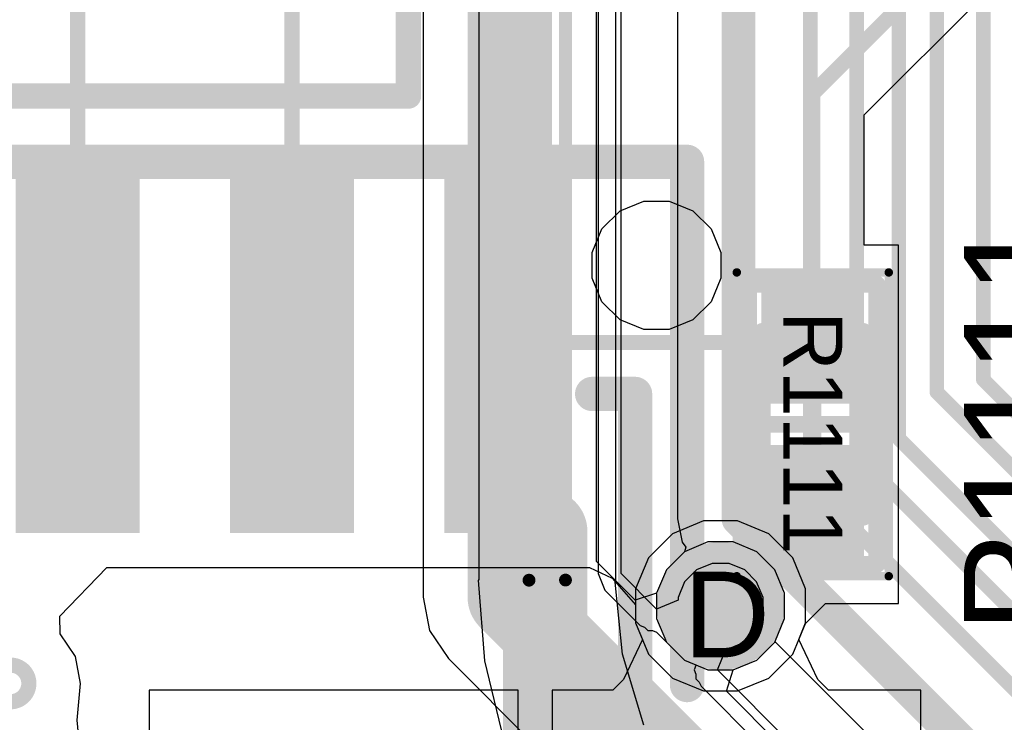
# Model space of a CAD drawing. Header units: inches. Extents: x -6 to 11.2, y -2.2 to 8.3.
# Tile 137 of 256: x 2.553 to 2.783, y 0.651 to 0.815. Entities that reach past the tile are written whole.
import ezdxf

# ---------------------------------------------------------------- set-up
doc = ezdxf.new("R2010")
doc.units = ezdxf.units.IN
doc.header["$MEASUREMENT"] = 0
for name, color, linetype in [('Board Layer Stack Bottom Overlay', 54, 'Continuous'), ('Drill Drawing', 1, 'Continuous'), ('Layer  6- Inner', 156, 'Continuous'), ('Layer 1- Top', 1, 'Continuous'), ('Layer 2- GND', 16, 'Continuous'), ('Layer 3- Inner', 16, 'Continuous'), ('Layer 4- Inner', 76, 'Continuous'), ('Layer 5- Inner', 90, 'Continuous'), ('Layer 8- Bottom', 5, 'Continuous'), ('Top Comp Body -Top13)-Comp Body -Bot14)', 56, 'Continuous'), ('Top Comp Outline -Top11)-Comp Outline -Bot12)', 56, 'Continuous'), ('Top Courtyard -Top15)-Courtyard -Bot16)', 56, 'Continuous'), ('Top Overlay', 2, 'Continuous'), ('Top Paste', 8, 'Continuous'), ('Top Solder', 216, 'Continuous'), ('Via Holes', 16, 'Continuous')]:
    doc.layers.add(name, color=color, linetype=linetype)
doc.styles.add('Arial', font='txt', dxfattribs={"height": 0.2})

# ---------------------------------------------------------------- blocks, each defined once
blk = doc.blocks.new('SOIC_8___M_______28')
at = {"layer": 'Layer 1- Top'}
for points in [[(-0.0875, -0.1545), (-0.0875, -0.0695), (-0.0625, -0.0695), (-0.0625, -0.1545)], [(-0.0375, -0.1545), (-0.0375, -0.0695), (-0.0125, -0.0695), (-0.0125, -0.1545)], [(0.0125, -0.1545), (0.0125, -0.0695), (0.0375, -0.0695), (0.0375, -0.1545)]]:
    blk.add_hatch(color=7, dxfattribs=at).paths.add_polyline_path(points)
at = {"layer": 'Top Paste'}
for points in [[(-0.0875, -0.1545), (-0.0875, -0.0695), (-0.0625, -0.0695), (-0.0625, -0.1545)], [(-0.0375, -0.1545), (-0.0375, -0.0695), (-0.0125, -0.0695), (-0.0125, -0.1545)], [(0.0125, -0.1545), (0.0125, -0.0695), (0.0375, -0.0695), (0.0375, -0.1545)]]:
    blk.add_hatch(color=8, dxfattribs=at).paths.add_polyline_path(points)
at = {"layer": 'Top Solder'}
for points in [[(-0.08947, -0.15647), (-0.08947, -0.06753), (-0.06053, -0.06753), (-0.06053, -0.15647)], [(-0.03947, -0.15647), (-0.03947, -0.06753), (-0.01053, -0.06753), (-0.01053, -0.15647)], [(0.01053, -0.15647), (0.01053, -0.06753), (0.03947, -0.06753), (0.03947, -0.15647)]]:
    blk.add_hatch(color=216, dxfattribs=at).paths.add_polyline_path(points)
at = {"layer": 'Top Overlay'}
for p, q in [((-0.1185, -0.11728), (-0.11298, -0.115)), ((-0.11298, -0.115), (-0.11, -0.115)), ((-0.11, -0.115), (-0.10702, -0.115)), ((-0.10702, -0.115), (-0.1015, -0.11728)), ((-0.12272, -0.1215), (-0.1185, -0.11728)), ((-0.1015, -0.11728), (-0.09728, -0.1215)), ((-0.125, -0.12702), (-0.12272, -0.1215)), ((-0.09728, -0.1215), (-0.095, -0.12702)), ((-0.125, -0.13298), (-0.125, -0.12702)), ((-0.095, -0.12702), (-0.095, -0.13298)), ((-0.12272, -0.1385), (-0.125, -0.13298)), ((-0.095, -0.13298), (-0.09728, -0.1385)), ((-0.1185, -0.14272), (-0.12272, -0.1385)), ((-0.09728, -0.1385), (-0.1015, -0.14272)), ((-0.11298, -0.145), (-0.1185, -0.14272)), ((-0.1015, -0.14272), (-0.10702, -0.145)), ((-0.11, -0.145), (-0.11298, -0.145)), ((-0.11, -0.145), (-0.11, -0.145)), ((-0.10702, -0.145), (-0.11, -0.145))]:
    blk.add_line(p, q, dxfattribs=at)
for points in [[(-0.105, 0.1, 0.008, 0.008, 0), (-0.105, -0.1, 0.008, 0.008, 0)], [(-0.095, -0.1, 0.008, 0.008, 0), (-0.105, -0.1, 0.008, 0.008, 0)]]:
    blk.add_lwpolyline(points, format="xyseb", dxfattribs=at)
for points in [[(-0.107, -0.1, 0.004, 0.004, 1), (-0.103, -0.1, 0.004, 0.004, 1)], [(-0.107, -0.1, 0.004, 0.004, 1), (-0.103, -0.1, 0.004, 0.004, 1)], [(-0.097, -0.1, 0.004, 0.004, 1), (-0.093, -0.1, 0.004, 0.004, 1)]]:
    blk.add_lwpolyline(points, format="xyseb", close=True, dxfattribs=at)
blk = doc.blocks.new('DO1813_B_88')
at = {"layer": 'Board Layer Stack Bottom Overlay'}
for points in [[(0.18504, -0.15748, 0.00591, 0.00591, 0), (0.18504, 0.15748, 0.00591, 0.00591, 0)], [(-0.18504, -0.15748, 0.00591, 0.00591, 0), (0.18504, -0.15748, 0.00591, 0.00591, 0)]]:
    blk.add_lwpolyline(points, format="xyseb", dxfattribs=at)
blk.add_lwpolyline([(0.18356, -0.15748, 0.00295, 0.00295, 1), (0.18652, -0.15748, 0.00295, 0.00295, 1)], format="xyseb", close=True, dxfattribs=at)
blk.add_lwpolyline([(0.18356, -0.15748, 0.00295, 0.00295, 1), (0.18652, -0.15748, 0.00295, 0.00295, 1)], format="xyseb", close=True, dxfattribs=at)
blk = doc.blocks.new('ALUM_F8X10_B_136')
at = {"layer": 'Board Layer Stack Bottom Overlay'}
for points in [[(-0.14173, 0.17323, 0.008, 0.008, 0), (0.17717, 0.17323, 0.008, 0.008, 0)], [(0.17717, 0.05118, 0.008, 0.008, 0), (0.17717, 0.17323, 0.008, 0.008, 0)]]:
    blk.add_lwpolyline(points, format="xyseb", dxfattribs=at)
for points in [[(0.17517, 0.17323, 0.004, 0.004, 1), (0.17917, 0.17323, 0.004, 0.004, 1)], [(0.17517, 0.17323, 0.004, 0.004, 1), (0.17917, 0.17323, 0.004, 0.004, 1)], [(0.17517, 0.05118, 0.004, 0.004, 1), (0.17917, 0.05118, 0.004, 0.004, 1)]]:
    blk.add_lwpolyline(points, format="xyseb", close=True, dxfattribs=at)
blk = doc.blocks.new('L15002_035_238')
at = {"layer": 'Layer 1- Top'}
for points in [[(-0.03179, 0.01), (-0.00679, 0.01), (-0.00679, -0.01), (-0.03179, -0.01)], [(0.00679, 0.01), (0.03179, 0.01), (0.03179, -0.01), (0.00679, -0.01)]]:
    blk.add_hatch(color=7, dxfattribs=at).paths.add_polyline_path(points)
at = {"layer": 'Top Paste'}
for points in [[(-0.03179, 0.01), (-0.00679, 0.01), (-0.00679, -0.01), (-0.03179, -0.01)], [(0.00679, 0.01), (0.03179, 0.01), (0.03179, -0.01), (0.00679, -0.01)]]:
    blk.add_hatch(color=8, dxfattribs=at).paths.add_polyline_path(points)
at = {"layer": 'Top Solder'}
for points in [[(-0.03376, 0.01197), (-0.00482, 0.01197), (-0.00482, -0.01197), (-0.03376, -0.01197)], [(0.00482, 0.01197), (0.03376, 0.01197), (0.03376, -0.01197), (0.00482, -0.01197)]]:
    blk.add_hatch(color=216, dxfattribs=at).paths.add_polyline_path(points)
at = {"layer": 'Top Comp Body -Top13)-Comp Body -Bot14)'}
for points in [[(0.02165, 0.01181, 0.00394, 0.00394, 0), (-0.02165, 0.01181, 0.00394, 0.00394, 0)], [(-0.02165, -0.01181, 0.00394, 0.00394, 0), (-0.02165, 0.01181, 0.00394, 0.00394, 0)], [(0.02165, -0.01181, 0.00394, 0.00394, 0), (0.02165, 0.01181, 0.00394, 0.00394, 0)], [(0.02165, -0.01181, 0.00394, 0.00394, 0), (-0.02165, -0.01181, 0.00394, 0.00394, 0)]]:
    blk.add_lwpolyline(points, format="xyseb", dxfattribs=at)
for points in [[(-0.02264, 0.01181, 0.00197, 0.00197, 1), (-0.02067, 0.01181, 0.00197, 0.00197, 1)], [(-0.02264, 0.01181, 0.00197, 0.00197, 1), (-0.02067, 0.01181, 0.00197, 0.00197, 1)], [(0.02067, 0.01181, 0.00197, 0.00197, 1), (0.02264, 0.01181, 0.00197, 0.00197, 1)], [(0.02067, 0.01181, 0.00197, 0.00197, 1), (0.02264, 0.01181, 0.00197, 0.00197, 1)], [(-0.02264, -0.01181, 0.00197, 0.00197, 1), (-0.02067, -0.01181, 0.00197, 0.00197, 1)], [(-0.02264, -0.01181, 0.00197, 0.00197, 1), (-0.02067, -0.01181, 0.00197, 0.00197, 1)], [(0.02067, -0.01181, 0.00197, 0.00197, 1), (0.02264, -0.01181, 0.00197, 0.00197, 1)], [(0.02067, -0.01181, 0.00197, 0.00197, 1), (0.02264, -0.01181, 0.00197, 0.00197, 1)]]:
    blk.add_lwpolyline(points, format="xyseb", close=True, dxfattribs=at)
at = {"layer": 'Top Comp Outline -Top11)-Comp Outline -Bot12)'}
for points in [[(-0.03268, -0.01496, 0.00394, 0.00394, 0), (-0.03268, 0.01496, 0.00394, 0.00394, 0)], [(0.03268, 0.01496, 0.00394, 0.00394, 0), (-0.03268, 0.01496, 0.00394, 0.00394, 0)], [(0.03268, -0.01496, 0.00394, 0.00394, 0), (0.03268, 0.01496, 0.00394, 0.00394, 0)], [(0.03268, -0.01496, 0.00394, 0.00394, 0), (-0.03268, -0.01496, 0.00394, 0.00394, 0)]]:
    blk.add_lwpolyline(points, format="xyseb", dxfattribs=at)
for points in [[(-0.03366, 0.01496, 0.00197, 0.00197, 1), (-0.03169, 0.01496, 0.00197, 0.00197, 1)], [(-0.03366, 0.01496, 0.00197, 0.00197, 1), (-0.03169, 0.01496, 0.00197, 0.00197, 1)], [(0.03169, 0.01496, 0.00197, 0.00197, 1), (0.03366, 0.01496, 0.00197, 0.00197, 1)], [(0.03169, 0.01496, 0.00197, 0.00197, 1), (0.03366, 0.01496, 0.00197, 0.00197, 1)], [(-0.03366, -0.01496, 0.00197, 0.00197, 1), (-0.03169, -0.01496, 0.00197, 0.00197, 1)], [(-0.03366, -0.01496, 0.00197, 0.00197, 1), (-0.03169, -0.01496, 0.00197, 0.00197, 1)], [(0.03169, -0.01496, 0.00197, 0.00197, 1), (0.03366, -0.01496, 0.00197, 0.00197, 1)], [(0.03169, -0.01496, 0.00197, 0.00197, 1), (0.03366, -0.01496, 0.00197, 0.00197, 1)]]:
    blk.add_lwpolyline(points, format="xyseb", close=True, dxfattribs=at)
at = {"layer": 'Top Courtyard -Top15)-Courtyard -Bot16)'}
for points in [[(-0.03543, -0.01772, 0.00197, 0.00197, 0), (-0.03543, 0.01772, 0.00197, 0.00197, 0)], [(0.03543, 0.01772, 0.00197, 0.00197, 0), (-0.03543, 0.01772, 0.00197, 0.00197, 0)], [(0.03543, -0.01772, 0.00197, 0.00197, 0), (0.03543, 0.01772, 0.00197, 0.00197, 0)], [(0, -0.01181, 0.00394, 0.00394, 0), (0, 0.01181, 0.00394, 0.00394, 0)], [(0.01181, 0, 0.00394, 0.00394, 0), (-0.01181, 0, 0.00394, 0.00394, 0)], [(0.03543, -0.01772, 0.00197, 0.00197, 0), (-0.03543, -0.01772, 0.00197, 0.00197, 0)]]:
    blk.add_lwpolyline(points, format="xyseb", dxfattribs=at)
for points in [[(-0.03593, 0.01772, 0.000984, 0.000984, 1), (-0.03494, 0.01772, 0.000984, 0.000984, 1)], [(-0.03593, 0.01772, 0.000984, 0.000984, 1), (-0.03494, 0.01772, 0.000984, 0.000984, 1)], [(0.03494, 0.01772, 0.000984, 0.000984, 1), (0.03593, 0.01772, 0.000984, 0.000984, 1)], [(0.03494, 0.01772, 0.000984, 0.000984, 1), (0.03593, 0.01772, 0.000984, 0.000984, 1)], [(-0.00098, 0.01181, 0.00197, 0.00197, 1), (0.00098, 0.01181, 0.00197, 0.00197, 1)], [(-0.0128, 0, 0.00197, 0.00197, 1), (-0.01083, 0, 0.00197, 0.00197, 1)], [(0.01083, 0, 0.00197, 0.00197, 1), (0.0128, 0, 0.00197, 0.00197, 1)], [(-0.00098, -0.01181, 0.00197, 0.00197, 1), (0.00098, -0.01181, 0.00197, 0.00197, 1)], [(-0.03593, -0.01772, 0.000984, 0.000984, 1), (-0.03494, -0.01772, 0.000984, 0.000984, 1)], [(-0.03593, -0.01772, 0.000984, 0.000984, 1), (-0.03494, -0.01772, 0.000984, 0.000984, 1)], [(0.03494, -0.01772, 0.000984, 0.000984, 1), (0.03593, -0.01772, 0.000984, 0.000984, 1)], [(0.03494, -0.01772, 0.000984, 0.000984, 1), (0.03593, -0.01772, 0.000984, 0.000984, 1)]]:
    blk.add_lwpolyline(points, format="xyseb", close=True, dxfattribs=at)
at = {"layer": 'Top Overlay'}
for points in [[(0.01988, 0.01614, 0.00394, 0.00394, 0), (-0.0187, 0.01614, 0.00394, 0.00394, 0)], [(0.01988, -0.01614, 0.00394, 0.00394, 0), (-0.0187, -0.01614, 0.00394, 0.00394, 0)]]:
    blk.add_lwpolyline(points, format="xyseb", dxfattribs=at)
for points in [[(-0.01969, 0.01614, 0.00197, 0.00197, 1), (-0.01772, 0.01614, 0.00197, 0.00197, 1)], [(0.0189, 0.01614, 0.00197, 0.00197, 1), (0.02087, 0.01614, 0.00197, 0.00197, 1)], [(-0.01969, -0.01614, 0.00197, 0.00197, 1), (-0.01772, -0.01614, 0.00197, 0.00197, 1)], [(0.0189, -0.01614, 0.00197, 0.00197, 1), (0.02087, -0.01614, 0.00197, 0.00197, 1)]]:
    blk.add_lwpolyline(points, format="xyseb", close=True, dxfattribs=at)
at = {"layer": 'Top Comp Outline -Top11)-Comp Outline -Bot12)', "style": 'Arial'}
blk.add_text('R1111', height=0.01378, dxfattribs=at).set_placement((-0.0264, -0.00689))

msp = doc.modelspace()

# ---------------------------------------------------------------- hatches: boundary and pattern name
at = {"layer": 'Layer  6- Inner'}
h = msp.add_hatch(color=7, dxfattribs=at)
edge = h.paths.add_edge_path()
edge.add_arc((2.71649, 0.6783), 0.00984, 0, 360)
at = {"layer": 'Layer 1- Top'}
h = msp.add_hatch(color=7, dxfattribs=at)
edge = h.paths.add_edge_path()
edge.add_arc((2.71649, 0.6783), 0.00984, 0, 360)
at = {"layer": 'Layer 2- GND'}
h = msp.add_hatch(color=7, dxfattribs=at)
edge = h.paths.add_edge_path()
edge.add_arc((2.71649, 0.6783), 0.01492, 0, 360)
at = {"layer": 'Layer 8- Bottom'}
h = msp.add_hatch(color=7, dxfattribs=at)
edge = h.paths.add_edge_path()
edge.add_arc((2.71649, 0.6783), 0.00984, 0, 360)
at = {"layer": 'Via Holes'}
h = msp.add_hatch(color=7, dxfattribs=at)
edge = h.paths.add_edge_path()
edge.add_arc((2.71649, 0.6783), 0.00492, 0, 360)

# ---------------------------------------------------------------- linework, layer by layer
at = {"layer": 'Layer 1- Top'}
for p, q in [((2.74999, 0.79286), (2.82305, 0.86592)), ((2.74999, 0.76245), (2.74999, 0.79286)), ((2.75799, 0.76245), (2.74999, 0.76245)), ((2.75799, 0.71745), (2.75799, 0.76245)), ((2.75799, 0.67887), (2.75799, 0.71745)), ((2.56237, 0.67595), (2.57332, 0.68725)), ((2.57332, 0.68725), (2.58904, 0.68725)), ((2.58904, 0.68725), (2.58904, 0.68725)), ((2.58904, 0.68725), (2.59404, 0.68725)), ((2.59404, 0.68725), (2.59404, 0.68725)), ((2.59404, 0.68725), (2.63904, 0.68725)), ((2.63904, 0.68725), (2.63904, 0.68725)), ((2.63904, 0.68725), (2.64404, 0.68725)), ((2.64404, 0.68725), (2.64404, 0.68725)), ((2.64404, 0.68725), (2.68594, 0.68725)), ((2.68594, 0.68725), (2.69119, 0.6848)), ((2.69119, 0.6848), (2.69665, 0.67859)), ((2.69665, 0.67859), (2.69665, 0.67436)), ((2.73628, 0.67422), (2.74093, 0.67887)), ((2.74093, 0.67887), (2.75799, 0.67887)), ((2.56245, 0.67178), (2.56237, 0.67595)), ((2.69665, 0.67436), (2.69967, 0.66706)), ((2.73331, 0.66706), (2.73628, 0.67422)), ((2.566, 0.66648), (2.56245, 0.67178)), ((2.56724, 0.66022), (2.566, 0.66648)), ((2.69967, 0.66706), (2.70525, 0.66148)), ((2.72773, 0.66148), (2.73331, 0.66706)), ((2.70525, 0.66148), (2.71254, 0.65846)), ((2.72044, 0.65846), (2.72773, 0.66148)), ((2.56639, 0.65167), (2.56724, 0.66022)), ((2.71254, 0.65846), (2.72044, 0.65846)), ((2.56724, 0.64313), (2.56639, 0.65167))]:
    msp.add_line(p, q, dxfattribs=at)
for points in [[(2.73799, 0.79783, 0.00354, 0.00354, 0), (2.81457, 0.87441, 0.00354, 0.00354, 0)], [(2.56654, 0.73975, 0.00354, 0.00354, 0), (2.56654, 0.83228, 0.00354, 0.00354, 0)], [(2.61654, 0.73975, 0.00354, 0.00354, 0), (2.61654, 0.83032, 0.00354, 0.00354, 0)], [(2.73799, 0.73995, 0.00354, 0.00354, 0), (2.73799, 0.79783, 0.00354, 0.00354, 0)], [(2.66654, 0.73975, 0.00354, 0.00354, 0), (2.73779, 0.73975, 0.00354, 0.00354, 0)], [(2.71742, 0.6783, 0.01181, 0.01181, 0), (2.73799, 0.69887, 0.01181, 0.01181, 0)], [(2.73799, 0.69887, 0.00354, 0.00354, 0), (2.73799, 0.70137, 0.00354, 0.00354, 0)], [(2.71649, 0.6783, 0.00354, 0.00354, 0), (2.71742, 0.6783, 0.00354, 0.00354, 0)], [(2.55089, 0.66449, 0.00354, 0.00354, -0.414214), (2.55516, 0.66022, 0.00354, 0.00354, 0)], [(2.55516, 0.66022, 0.00354, 0.00354, -0.414214), (2.55089, 0.65595, 0.00354, 0.00354, 0)], [(2.55516, 0.66022, 0.00354, 0.00354, 0), (2.55516, 0.66022, 0.00354, 0.00354, 0)]]:
    msp.add_lwpolyline(points, format="xyseb", dxfattribs=at)
for points in [[(2.73711, 0.79783, 0.00177, 0.00177, 1), (2.73888, 0.79783, 0.00177, 0.00177, 1)], [(2.73711, 0.79783, 0.00177, 0.00177, 1), (2.73888, 0.79783, 0.00177, 0.00177, 1)], [(2.56565, 0.73975, 0.00177, 0.00177, 1), (2.56742, 0.73975, 0.00177, 0.00177, 1)], [(2.61565, 0.73975, 0.00177, 0.00177, 1), (2.61742, 0.73975, 0.00177, 0.00177, 1)], [(2.66565, 0.73975, 0.00177, 0.00177, 1), (2.66742, 0.73975, 0.00177, 0.00177, 1)], [(2.7369, 0.73975, 0.00177, 0.00177, 1), (2.73867, 0.73975, 0.00177, 0.00177, 1)], [(2.73711, 0.73995, 0.00177, 0.00177, 1), (2.73888, 0.73995, 0.00177, 0.00177, 1)], [(2.73504, 0.69887, 0.00591, 0.00591, 1), (2.74094, 0.69887, 0.00591, 0.00591, 1)], [(2.73711, 0.70137, 0.00177, 0.00177, 1), (2.73888, 0.70137, 0.00177, 0.00177, 1)], [(2.73711, 0.69887, 0.00177, 0.00177, 1), (2.73888, 0.69887, 0.00177, 0.00177, 1)], [(2.71447, 0.6783, 0.00591, 0.00591, 1), (2.72038, 0.6783, 0.00591, 0.00591, 1)], [(2.71561, 0.6783, 0.00177, 0.00177, 1), (2.71738, 0.6783, 0.00177, 0.00177, 1)], [(2.71654, 0.6783, 0.00177, 0.00177, 1), (2.71831, 0.6783, 0.00177, 0.00177, 1)], [(2.55427, 0.66022, 0.00177, 0.00177, 1), (2.55604, 0.66022, 0.00177, 0.00177, 1)], [(2.55427, 0.66022, 0.00177, 0.00177, 1), (2.55604, 0.66022, 0.00177, 0.00177, 1)], [(2.55427, 0.66022, 0.00177, 0.00177, 1), (2.55604, 0.66022, 0.00177, 0.00177, 1)], [(2.55427, 0.66022, 0.00177, 0.00177, 1), (2.55604, 0.66022, 0.00177, 0.00177, 1)]]:
    msp.add_lwpolyline(points, format="xyseb", close=True, dxfattribs=at)
at = {"layer": 'Layer 3- Inner'}
for p, q in [((2.66009, 1.04173), (2.66009, 0.6843)), ((2.69204, 0.68433), (2.69204, 1.04173)), ((2.70645, 0.97324), (2.70645, 0.69863)), ((2.70645, 0.69863), (2.70753, 0.69319)), ((2.70753, 0.69319), (2.70835, 0.69197)), ((2.70835, 0.69197), (2.70804, 0.69095)), ((2.70804, 0.69095), (2.70384, 0.68675)), ((2.70384, 0.68675), (2.70157, 0.68127)), ((2.69194, 0.68383), (2.69204, 0.68433)), ((2.66009, 0.6843), (2.65994, 0.6843)), ((2.65994, 0.6843), (2.66143, 0.66548)), ((2.69358, 0.66708), (2.69194, 0.68383)), ((2.70157, 0.68127), (2.70157, 0.67533)), ((2.70157, 0.67533), (2.70384, 0.66985)), ((2.70384, 0.66985), (2.70804, 0.66565)), ((2.72494, 0.66565), (2.72914, 0.66985)), ((2.72914, 0.66985), (2.72931, 0.66988)), ((2.72931, 0.66988), (2.80806, 0.59114)), ((2.69862, 0.65049), (2.69358, 0.66708)), ((2.66143, 0.66548), (2.66583, 0.64713)), ((2.70804, 0.66565), (2.71352, 0.66338)), ((2.71946, 0.66338), (2.72494, 0.66565)), ((2.71352, 0.66338), (2.71946, 0.66338))]:
    msp.add_line(p, q, dxfattribs=at)
for points in [[(2.67181, 0.6843, 0.00299, 0.00299, 0), (2.67181, 1.04173, 0.00299, 0.00299, 0)], [(2.68031, 0.68433, 0.00299, 0.00299, 0), (2.68031, 1.04173, 0.00299, 0.00299, 0)], [(2.72066, 0.69863, 0.00787, 0.00787, 0), (2.72066, 0.97324, 0.00787, 0.00787, 0)], [(2.7374, 0.7065, 0.00339, 0.00339, 0), (2.7374, 0.96044, 0.00339, 0.00339, 0)], [(2.74822, 0.71339, 0.00339, 0.00339, 0), (2.74822, 0.95749, 0.00339, 0.00339, 0)], [(2.75806, 0.71733, 0.00339, 0.00339, 0), (2.75806, 0.95355, 0.00339, 0.00339, 0)], [(2.76692, 0.72816, 0.00339, 0.00339, 0), (2.76692, 0.94868, 0.00339, 0.00339, 0)], [(2.77775, 0.73111, 0.00339, 0.00339, 0), (2.77775, 0.94666, 0.00339, 0.00339, 0)], [(2.77775, 0.73111, 0.00339, 0.00339, 0), (2.80432, 0.70453, 0.00339, 0.00339, 0)], [(2.76692, 0.72816, 0.00339, 0.00339, 0), (2.79842, 0.69666, 0.00339, 0.00339, 0)], [(2.75806, 0.71733, 0.00339, 0.00339, 0), (2.81515, 0.66024, 0.00339, 0.00339, 0)], [(2.74822, 0.71339, 0.00339, 0.00339, 0), (2.81318, 0.64843, 0.00339, 0.00339, 0)], [(2.7374, 0.7065, 0.00339, 0.00339, 0), (2.82539, 0.61851, 0.00339, 0.00339, 0)], [(2.72066, 0.69863, 0.00787, 0.00787, 0), (2.8181, 0.60119, 0.00787, 0.00787, 0)], [(2.70357, 0.60764, 0.00299, 0.00299, -0.198912), (2.67181, 0.6843, 0.00299, 0.00299, 0)], [(2.7096, 0.61362, 0.00299, 0.00299, -0.198912), (2.68031, 0.68433, 0.00299, 0.00299, 0)]]:
    msp.add_lwpolyline(points, format="xyseb", dxfattribs=at)
for points in [[(2.7769, 0.73111, 0.00169, 0.00169, 1), (2.7786, 0.73111, 0.00169, 0.00169, 1)], [(2.7769, 0.73111, 0.00169, 0.00169, 1), (2.7786, 0.73111, 0.00169, 0.00169, 1)], [(2.76608, 0.72816, 0.00169, 0.00169, 1), (2.76777, 0.72816, 0.00169, 0.00169, 1)], [(2.76608, 0.72816, 0.00169, 0.00169, 1), (2.76777, 0.72816, 0.00169, 0.00169, 1)], [(2.75722, 0.71733, 0.00169, 0.00169, 1), (2.75891, 0.71733, 0.00169, 0.00169, 1)], [(2.75722, 0.71733, 0.00169, 0.00169, 1), (2.75891, 0.71733, 0.00169, 0.00169, 1)], [(2.74738, 0.71339, 0.00169, 0.00169, 1), (2.74907, 0.71339, 0.00169, 0.00169, 1)], [(2.74738, 0.71339, 0.00169, 0.00169, 1), (2.74907, 0.71339, 0.00169, 0.00169, 1)], [(2.73655, 0.7065, 0.00169, 0.00169, 1), (2.73824, 0.7065, 0.00169, 0.00169, 1)], [(2.73655, 0.7065, 0.00169, 0.00169, 1), (2.73824, 0.7065, 0.00169, 0.00169, 1)], [(2.71869, 0.69863, 0.00394, 0.00394, 1), (2.72263, 0.69863, 0.00394, 0.00394, 1)], [(2.71869, 0.69863, 0.00394, 0.00394, 1), (2.72263, 0.69863, 0.00394, 0.00394, 1)], [(2.67106, 0.6843, 0.0015, 0.0015, 1), (2.67256, 0.6843, 0.0015, 0.0015, 1)], [(2.67106, 0.6843, 0.0015, 0.0015, 1), (2.67256, 0.6843, 0.0015, 0.0015, 1)], [(2.67957, 0.68433, 0.0015, 0.0015, 1), (2.68106, 0.68433, 0.0015, 0.0015, 1)], [(2.67957, 0.68433, 0.0015, 0.0015, 1), (2.68106, 0.68433, 0.0015, 0.0015, 1)]]:
    msp.add_lwpolyline(points, format="xyseb", close=True, dxfattribs=at)
at = {"layer": 'Layer 4- Inner'}
for p, q in [((2.6879, 0.91473), (2.6879, 0.68583)), ((2.69331, 0.68583), (2.69331, 0.91473)), ((2.71087, 0.68671), (2.70808, 0.68392)), ((2.71452, 0.68822), (2.71087, 0.68671)), ((2.71846, 0.68822), (2.71452, 0.68822)), ((2.72211, 0.68671), (2.71846, 0.68822)), ((2.7249, 0.68392), (2.72211, 0.68671)), ((2.6879, 0.68583), (2.68948, 0.682)), ((2.70157, 0.67756), (2.69331, 0.68583)), ((2.70808, 0.68392), (2.70657, 0.68028)), ((2.72641, 0.68028), (2.7249, 0.68392)), ((2.68948, 0.682), (2.68948, 0.682)), ((2.68948, 0.682), (2.69774, 0.67374)), ((2.70657, 0.68028), (2.70657, 0.67963)), ((2.72641, 0.67633), (2.72641, 0.68028)), ((2.70657, 0.67963), (2.70157, 0.67756)), ((2.7249, 0.67268), (2.72641, 0.67633)), ((2.69774, 0.67374), (2.69874, 0.67332)), ((2.69874, 0.67332), (2.6995, 0.67256)), ((2.6995, 0.67256), (2.70058, 0.67256)), ((2.70058, 0.67256), (2.70157, 0.67215)), ((2.70157, 0.67215), (2.70384, 0.66985)), ((2.72211, 0.66989), (2.7249, 0.67268)), ((2.70384, 0.66985), (2.70804, 0.66565)), ((2.71575, 0.66338), (2.71782, 0.66838)), ((2.71782, 0.66838), (2.71846, 0.66838)), ((2.71846, 0.66838), (2.72211, 0.66989)), ((2.70804, 0.66565), (2.71075, 0.66453)), ((2.71075, 0.66438), (2.71034, 0.66338)), ((2.71075, 0.66453), (2.71075, 0.66438)), ((2.71034, 0.66338), (2.71075, 0.66239)), ((2.71075, 0.66239), (2.71075, 0.66131)), ((2.89705, 0.48209), (2.71575, 0.66338)), ((2.71075, 0.66131), (2.71151, 0.66055)), ((2.71151, 0.66055), (2.71193, 0.65955)), ((2.71193, 0.65955), (2.89164, 0.47984))]:
    msp.add_line(p, q, dxfattribs=at)
at = {"layer": 'Layer 5- Inner'}
for p, q in [((2.64709, 1.05551), (2.64709, 0.68032)), ((2.68755, 0.6887), (2.68755, 1.04713)), ((2.71352, 0.69322), (2.70804, 0.69095)), ((2.71946, 0.69322), (2.71352, 0.69322)), ((2.72494, 0.69095), (2.71946, 0.69322)), ((2.70804, 0.69095), (2.70384, 0.68675)), ((2.72914, 0.68675), (2.72494, 0.69095)), ((2.69657, 0.67968), (2.68755, 0.6887)), ((2.70384, 0.68675), (2.70157, 0.68127)), ((2.73141, 0.68127), (2.72914, 0.68675)), ((2.64709, 0.68032), (2.64863, 0.67257)), ((2.70157, 0.68127), (2.69657, 0.67968)), ((2.73141, 0.67533), (2.73141, 0.68127)), ((2.72914, 0.66985), (2.73141, 0.67533)), ((2.64863, 0.67257), (2.65302, 0.66601)), ((2.72494, 0.66565), (2.72914, 0.66985)), ((2.65302, 0.66601), (2.85142, 0.4676)), ((2.71946, 0.66338), (2.72494, 0.66565)), ((2.71787, 0.65838), (2.71946, 0.66338)), ((2.88596, 0.49029), (2.71787, 0.65838))]:
    msp.add_line(p, q, dxfattribs=at)
for points in [[(2.66732, 0.68032, 0.01969, 0.01969, 0), (2.66732, 1.05551, 0.01969, 0.01969, 0)], [(2.66732, 0.68032, 0.01969, 0.01969, 0), (2.87165, 0.47598, 0.01969, 0.01969, 0)]]:
    msp.add_lwpolyline(points, format="xyseb", dxfattribs=at)
msp.add_lwpolyline([(2.6624, 0.68032, 0.00984, 0.00984, 1), (2.67224, 0.68032, 0.00984, 0.00984, 1)], format="xyseb", close=True, dxfattribs=at)
msp.add_lwpolyline([(2.6624, 0.68032, 0.00984, 0.00984, 1), (2.67224, 0.68032, 0.00984, 0.00984, 1)], format="xyseb", close=True, dxfattribs=at)
at = {"layer": 'Layer 8- Bottom'}
for p, q in [((2.71254, 0.69814), (2.70525, 0.69512)), ((2.72044, 0.69814), (2.71254, 0.69814)), ((2.72773, 0.69512), (2.72044, 0.69814)), ((2.70525, 0.69512), (2.69967, 0.68954)), ((2.73331, 0.68954), (2.72773, 0.69512)), ((2.69967, 0.68954), (2.69665, 0.68225)), ((2.73633, 0.68225), (2.73331, 0.68954)), ((2.69665, 0.68225), (2.69665, 0.67436)), ((2.73633, 0.67436), (2.73633, 0.68225)), ((2.69665, 0.67436), (2.69826, 0.67047)), ((2.73473, 0.67047), (2.73633, 0.67436)), ((2.69826, 0.67047), (2.69382, 0.66114)), ((2.73916, 0.66114), (2.73473, 0.67047)), ((2.69382, 0.66114), (2.69137, 0.65866)), ((2.74162, 0.65866), (2.73916, 0.66114)), ((2.66929, 0.65866), (2.58323, 0.65866)), ((2.58323, 0.65866), (2.58323, 0.6126)), ((2.66929, 0.6126), (2.66929, 0.65866)), ((2.69137, 0.65866), (2.67717, 0.65866)), ((2.67717, 0.65866), (2.67717, 0.6126)), ((2.76323, 0.65866), (2.74162, 0.65866)), ((2.76323, 0.6126), (2.76323, 0.65866))]:
    msp.add_line(p, q, dxfattribs=at)
msp.add_lwpolyline([(2.67559, 0.60866, 0.01969, 0.01969, 0), (2.67559, 0.69567, 0.01969, 0.01969, 0)], format="xyseb", dxfattribs=at)
msp.add_lwpolyline([(2.67067, 0.69567, 0.00984, 0.00984, 1), (2.68051, 0.69567, 0.00984, 0.00984, 1)], format="xyseb", close=True, dxfattribs=at)

# ---------------------------------------------------------------- block references
for name, p in [('DO1813_B_88', (2.45866, 0.95472)), ('ALUM_F8X10_B_136', (2.5315, 0.60866))]:
    msp.add_blockref(name, p)
for name, p, rotation in [('SOIC_8___M_______28', (2.59154, 0.62775), 180), ('L15002_035_238', (2.73799, 0.72066), 270)]:
    msp.add_blockref(name, p, dxfattribs=dict(rotation=rotation))

# ---------------------------------------------------------------- texts
at = {"layer": 'Drill Drawing', "style": 'Arial'}
msp.add_text('D', height=0.02, dxfattribs=at).set_placement((2.70783, 0.66631))
at = {"layer": 'Top Overlay', "style": 'Arial'}
msp.add_text('R1111', height=0.023622, rotation=90, dxfattribs=at).set_placement((2.79685, 0.67206))

doc.saveas('drawing.dxf')
